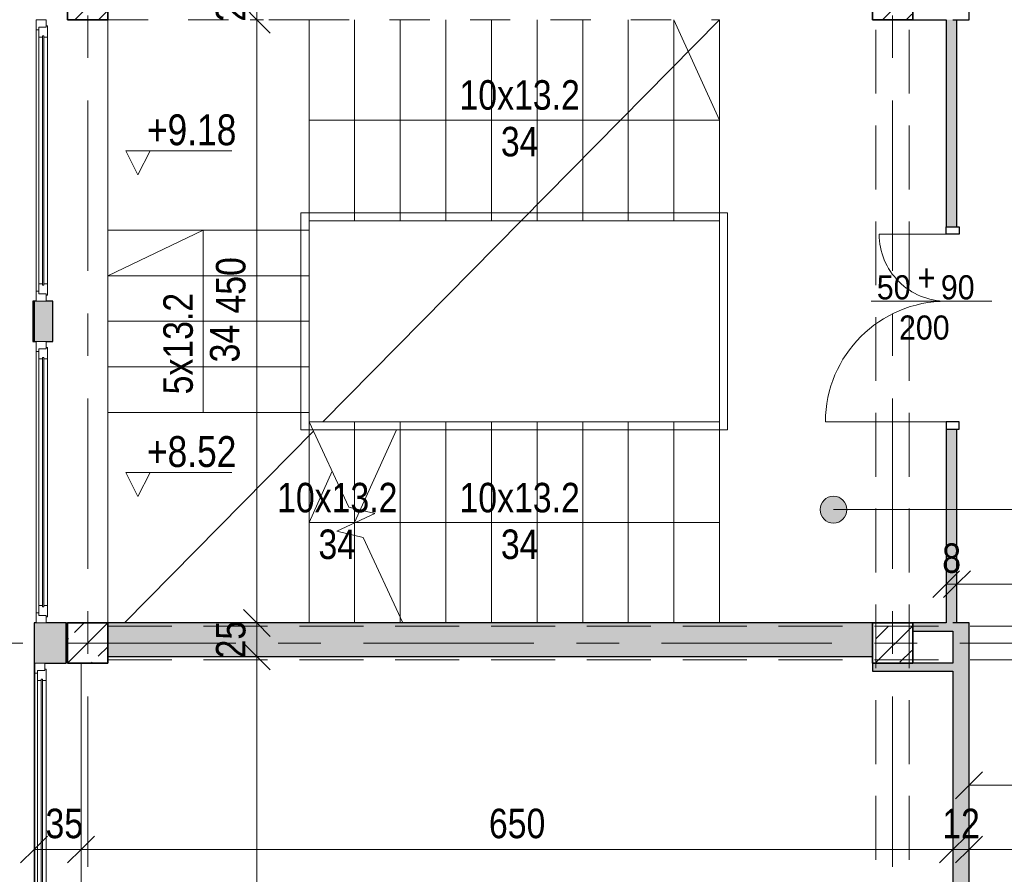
# Model space of a CAD drawing. Header units: centimetres. Extents: x -1743 to 21705, y -8842 to 3590.
# Tile 19 of 45: x -1263 to -529, y 1196 to 1833. Entities that reach past the tile are written whole.
import ezdxf

# ---------------------------------------------------------------- set-up
doc = ezdxf.new("R2010")
doc.units = ezdxf.units.CM
for name, pattern in [('Dash', [60, 30, -30]), ('Oś', [222.25, 127, -31.75, 31.75, -31.75]), ('Ukryte', [71.438, 47.625, -23.813])]:
    doc.linetypes.add(name, pattern=pattern)
for name, color, linetype, lineweight in [('A-ANNO-DIMS', 211, 'Continuous', 13), ('A-ANNO-DIMS-100', 211, 'Continuous', 13), ('A-ANNO-NOTE', 131, 'Continuous', 9), ('A-AREA', 32, 'Continuous', 9), ('A-AREA-IDEN', 2, 'Continuous', 13), ('A-DETL-GENF', 92, 'Continuous', 9), ('A-DETL-HDLN', 90, 'Ukryte', 9), ('A-DETL-MEDM', 33, 'Continuous', 25), ('A-DETL-THIN', 151, 'Continuous', 9), ('A-DOOR', 31, 'Continuous', 13), ('A-FLOR', 192, 'Continuous', 13), ('A-GLAZ', 151, 'Continuous', 13), ('A-WALL', 113, 'Continuous', 13), ('G-ANNO-DIMS', 111, 'Continuous', 13), ('G-ANNO-TEXT', 231, 'Continuous', 13), ('S-COLS', 52, 'Continuous', 9), ('S-GRID', 1, 'Continuous', 13), ('S-STRS', 31, 'Continuous', 9), ('S-STRS-MBND', 31, 'Dash', 9)]:
    doc.layers.add(name, color=color, linetype=linetype, lineweight=lineweight)
doc.styles.add('Arial', font='arial.ttf', dxfattribs={"width": 0.9, "height": 18})
doc.styles.add('Arial Narrow', font='ARIALN.TTF', dxfattribs={"height": 20})
doc.styles.add('Arial Narrow_1', font='ARIALN.TTF', dxfattribs={"height": 22})
doc.styles.add('Arial Narrow_2', font='ARIALN.TTF', dxfattribs={"height": 22})
doc.styles.add('Arial Narrow_3', font='ARIALN.TTF', dxfattribs={"height": 23})
doc.dimstyles.new('Diagonal_1_100__0_1__1', dxfattribs={"dimscale": 30.48, "dimtxt": 22.515481, "dimasz": 0.656168, "dimexe": 0.164042, "dimexo": 0.0625, "dimgap": 0.065617, "dimtad": 1, "dimdec": 1, "dimrnd": 0.1, "dimdsep": 46, "dimtxsty": 'Arial Narrow_2', "dimblk1": 'OBLIQUE', "dimblk2": 'OBLIQUE', "dimsah": 1, "dimcen": 0.09, "dimazin": 0, "dimtfac": 1, "dimtdec": 4, "dimtix": 1, "dimtmove": 0, "dimatfit": 3, "dimfxl": 0.164042, "dimfxlon": 1, "dimtvp": 1, "dimtolj": 1, "dimtzin": 0, "dimarcsym": 2})
doc.dimstyles.new('Diagonal_1_100__0_1__2', dxfattribs={"dimscale": 30.48, "dimtxt": 22.515481, "dimasz": 0.656168, "dimexe": 0.164042, "dimexo": 0.0625, "dimgap": 0.065617, "dimtad": 1, "dimdec": 1, "dimrnd": 0.1, "dimdsep": 46, "dimtxsty": 'Arial Narrow_2', "dimblk1": 'OBLIQUE', "dimblk2": 'OBLIQUE', "dimsah": 1, "dimcen": 0.09, "dimazin": 0, "dimtfac": 1, "dimtdec": 4, "dimtix": 1, "dimtmove": 2, "dimatfit": 3, "dimfxl": 0.164042, "dimfxlon": 1, "dimtvp": 1, "dimtolj": 1, "dimtzin": 0, "dimarcsym": 2})

# ---------------------------------------------------------------- blocks, each defined once
blk = doc.blocks.new('Okno - automatyczna etykieta - 210x165 _nietypowy podział_-2208551-5_piętro III __10_50 m_ - stan istniejący')
at = {"layer": 'A-GLAZ'}
for p, q in [((-97.5, 5.5), (-105, 5.5)), ((-105, 5.5), (-105, -2)), ((-105, 5.5), (105, 5.5)), ((-92, 3.5), (-99.5, 3.5)), ((-99.5, 3.5), (-99.5, -2)), ((-99.5, -2), (-99.5, 3.5)), ((-99.5, 3.5), (-97.5, 3.5)), ((-97.5, 3.5), (-97.5, 5.5)), ((97.5, 5.5), (-97.5, 5.5)), ((93, 0.75), (-93, 0.75)), ((-93, 0.75), (-93, -0.25)), ((-93, -0.25), (-93, 0.75)), ((-93, 0.75), (-92, 0.75)), ((-92, 0.75), (-92, 3.5)), ((92, 3.5), (-92, 3.5)), ((99.5, 3.5), (92, 3.5)), ((92, 3.5), (92, 0.75)), ((92, 0.75), (93, 0.75)), ((93, -0.25), (93, 0.75)), ((93, 0.75), (93, -0.25)), ((105, 5.5), (97.5, 5.5)), ((97.5, 5.5), (97.5, 3.5)), ((97.5, 3.5), (99.5, 3.5)), ((99.5, -2), (99.5, 3.5)), ((99.5, 3.5), (99.5, -2)), ((105, -2), (105, 5.5)), ((-105, -2), (-99.5, -2)), ((-99.5, -2), (-100.5, -2)), ((-100.5, -2), (-100.5, -3)), ((-100.5, -3), (-92, -3)), ((-93, -0.25), (93, -0.25)), ((-92, -0.25), (-93, -0.25)), ((-92, -3), (-92, -0.25)), ((92, -3), (-92, -3)), ((92, -0.25), (92, -3)), ((93, -0.25), (92, -0.25)), ((92, -3), (100.5, -3)), ((100.5, -2), (99.5, -2)), ((99.5, -2), (105, -2)), ((100.5, -3), (100.5, -2))]:
    blk.add_line(p, q, dxfattribs=at)
blk = doc.blocks.new('Okno - automatyczna etykieta - 210x165 _nietypowy podział_-2208554-5_piętro III __10_50 m_ - stan istniejący')
at = {"layer": 'A-GLAZ'}
for p, q in [((-105, 2), (-99.5, 2)), ((-105, -5.5), (-105, 2)), ((-100.5, 3), (-92, 3)), ((-100.5, 2), (-100.5, 3)), ((-99.5, 2), (-100.5, 2)), ((-99.5, -3.5), (-99.5, 2)), ((-99.5, 2), (-99.5, -3.5)), ((-93, -0.75), (-93, 0.25)), ((-93, 0.25), (93, 0.25)), ((-93, 0.25), (-93, -0.75)), ((-92, 0.25), (-93, 0.25)), ((-92, 3), (-92, 0.25)), ((92, 3), (-92, 3)), ((92, 3), (100.5, 3)), ((92, 0.25), (92, 3)), ((93, 0.25), (92, 0.25)), ((93, 0.25), (93, -0.75)), ((93, -0.75), (93, 0.25)), ((99.5, 2), (99.5, -3.5)), ((100.5, 2), (99.5, 2)), ((99.5, 2), (105, 2)), ((99.5, -3.5), (99.5, 2)), ((100.5, 3), (100.5, 2)), ((105, 2), (105, -5.5)), ((-97.5, -5.5), (-105, -5.5)), ((-105, -5.5), (105, -5.5)), ((-92, -3.5), (-99.5, -3.5)), ((-99.5, -3.5), (-97.5, -3.5)), ((-97.5, -3.5), (-97.5, -5.5)), ((97.5, -5.5), (-97.5, -5.5)), ((93, -0.75), (-93, -0.75)), ((-93, -0.75), (-92, -0.75)), ((-92, -0.75), (-92, -3.5)), ((92, -3.5), (-92, -3.5)), ((92, -0.75), (93, -0.75)), ((92, -3.5), (92, -0.75)), ((99.5, -3.5), (92, -3.5)), ((97.5, -3.5), (99.5, -3.5)), ((97.5, -5.5), (97.5, -3.5)), ((105, -5.5), (97.5, -5.5))]:
    blk.add_line(p, q, dxfattribs=at)
blk = doc.blocks.new('M_Concrete-Square-Column - 300 x 300mm-V3-5_piętro III __10_50 m_ - stan istniejący')
at = {"layer": 'S-COLS'}
h = blk.add_hatch(dxfattribs=at)
h.set_pattern_fill('FP_4', color=256, style=0, pattern_type=2)
h.set_pattern_definition([(45, (612.623, -1848.326), (-17.67767, 17.67767), []), (45, (630.3, -1848.326), (-17.67767, 17.67767), [12.5, -6.25])])
h.paths.add_polyline_path([(15, -15), (15, 15), (-15, 15), (-15, -15)], flags=0)
at = {"layer": 'S-COLS', "lineweight": 35}
for p, q in [((15, 15), (-15, 15)), ((-15, 15), (-15, -15)), ((15, -15), (15, 15)), ((-15, -15), (15, -15))]:
    blk.add_line(p, q, dxfattribs=at)
blk = doc.blocks.new('M_Concrete-Square-Column - 300 x 300mm-V6-5_piętro III __10_50 m_ - stan istniejący')
at = {"layer": 'S-COLS'}
h = blk.add_hatch(dxfattribs=at)
h.set_pattern_fill('FP_7', color=256, style=0, pattern_type=2)
h.set_pattern_definition([(45, (612.623, -1368.326), (-17.67767, 17.67767), []), (45, (630.3, -1368.326), (-17.67767, 17.67767), [12.5, -6.25])])
h.paths.add_polyline_path([(15, -15), (15, 15), (-15, 15), (-15, -15)], flags=0)
at = {"layer": 'S-COLS', "lineweight": 35}
for p, q in [((15, 15), (-15, 15)), ((-15, 15), (-15, -15)), ((15, -15), (15, 15)), ((-15, -15), (15, -15))]:
    blk.add_line(p, q, dxfattribs=at)
blk = doc.blocks.new('M_Concrete-Square-Column - 300 x 300mm-V16-5_piętro III __10_50 m_ - stan istniejący')
at = {"layer": 'S-COLS'}
h = blk.add_hatch(dxfattribs=at)
h.set_pattern_fill('FP_20', color=256, style=0, pattern_type=2)
h.set_pattern_definition([(45, (1212.623, -1848.326), (-17.67767, 17.67767), []), (45, (1230.3, -1848.326), (-17.67767, 17.67767), [12.5, -6.25])])
h.paths.add_polyline_path([(15, -15), (15, 15), (-15, 15), (-15, -15)], flags=0)
at = {"layer": 'S-COLS', "lineweight": 35}
for p, q in [((15, 15), (-15, 15)), ((-15, 15), (-15, -15)), ((15, -15), (15, 15)), ((-15, -15), (15, -15))]:
    blk.add_line(p, q, dxfattribs=at)
blk = doc.blocks.new('M_Concrete-Square-Column - 300 x 300mm-V17-5_piętro III __10_50 m_ - stan istniejący')
at = {"layer": 'S-COLS'}
h = blk.add_hatch(dxfattribs=at)
h.set_pattern_fill('FP_21', color=256, style=0, pattern_type=2)
h.set_pattern_definition([(45, (1212.623, -1368.326), (-17.67767, 17.67767), []), (45, (1230.3, -1368.326), (-17.67767, 17.67767), [12.5, -6.25])])
h.paths.add_polyline_path([(15, -15), (15, 15), (-15, 15), (-15, -15)], flags=0)
at = {"layer": 'S-COLS', "lineweight": 35}
for p, q in [((15, 15), (-15, 15)), ((-15, 15), (-15, -15)), ((15, -15), (15, 15)), ((-15, -15), (15, -15))]:
    blk.add_line(p, q, dxfattribs=at)
blk = doc.blocks.new('Okno - automatyczna etykieta - 210x165 _nietypowy podział_-2208563-5_piętro III __10_50 m_ - stan istniejący')
at = {"layer": 'A-GLAZ'}
for p, q in [((-97.5, 11.5), (-105, 11.5)), ((-105, 11.5), (-105, 4)), ((-105, 11.5), (105, 11.5)), ((-92, 9.5), (-99.5, 9.5)), ((-99.5, 9.5), (-99.5, 4)), ((-99.5, 4), (-99.5, 9.5)), ((-99.5, 9.5), (-97.5, 9.5)), ((-97.5, 9.5), (-97.5, 11.5)), ((97.5, 11.5), (-97.5, 11.5)), ((-92, 6.75), (-92, 9.5)), ((92, 9.5), (-92, 9.5)), ((99.5, 9.5), (92, 9.5)), ((92, 9.5), (92, 6.75)), ((105, 11.5), (97.5, 11.5)), ((97.5, 11.5), (97.5, 9.5)), ((97.5, 9.5), (99.5, 9.5)), ((99.5, 4), (99.5, 9.5)), ((99.5, 9.5), (99.5, 4)), ((105, 4), (105, 11.5)), ((-105, 4), (-99.5, 4)), ((-99.5, 4), (-100.5, 4)), ((-100.5, 4), (-100.5, 3)), ((-100.5, 3), (-92, 3)), ((93, 6.75), (-93, 6.75)), ((-93, 6.75), (-93, 5.75)), ((-93, 5.75), (-93, 6.75)), ((-93, 6.75), (-92, 6.75)), ((-93, 5.75), (93, 5.75)), ((-92, 5.75), (-93, 5.75)), ((-92, 3), (-92, 5.75)), ((92, 3), (-92, 3)), ((92, 6.75), (93, 6.75)), ((92, 5.75), (92, 3)), ((93, 5.75), (92, 5.75)), ((92, 3), (100.5, 3)), ((93, 5.75), (93, 6.75)), ((93, 6.75), (93, 5.75)), ((100.5, 4), (99.5, 4)), ((99.5, 4), (105, 4)), ((100.5, 3), (100.5, 4))]:
    blk.add_line(p, q, dxfattribs=at)
blk = doc.blocks.new('DRZWI 2S - automatyczna etykieta - Drzwi 90_50-2595143-5_piętro III __10_50 m_ - stan istniejący')
at = {"layer": 'A-DETL-GENF'}
for p, q in [((-55.5, 5.55), (-50, 5.55)), ((-55.5, -4), (-55.5, 5.55)), ((-50, 5.55), (-50, -4)), ((90, 5.55), (95.5, 5.55)), ((90, -4), (90, 5.55)), ((95.5, 5.55), (95.5, -4)), ((-50, -4), (-55.5, -4)), ((95.5, -4), (90, -4))]:
    blk.add_line(p, q, dxfattribs=at)
at = {"layer": 'A-DETL-MEDM'}
for p, q in [((-55.5, -4), (-55.5, 5.55)), ((-55.5, 5.55), (-50, 5.55)), ((-50, 5.55), (-50, -4)), ((90, 5.55), (90, -4)), ((95.5, 5.55), (90, 5.55)), ((95.5, -4), (95.5, 5.55)), ((-50, -4), (-55.5, -4)), ((90, -4), (95.5, -4))]:
    blk.add_line(p, q, dxfattribs=at)
at = {"layer": 'A-DOOR', "lineweight": 9}
blk.add_line((0, -26.5), (0, 26.5), dxfattribs=at)
at = {"layer": 'A-DOOR'}
for p, q in [((-50, -4), (-50, -54)), ((90, -4), (90, -94))]:
    blk.add_line(p, q, dxfattribs=at)
for centre, radius, start, end in [((-50, -4), 50, 270, 0), ((90, -4), 90, 180, 270)]:
    blk.add_arc(centre, radius, start, end, dxfattribs=at)
blk = doc.blocks.new('DIMBLOCK6-5_piętro III __10_50 m_ - stan istniejący')
at = {"layer": 'A-ANNO-DIMS-100'}
for p, q in [((-1086.6, 1358.33), (-1096.6, 1368.33)), ((-1091.6, 1358.33), (-1081.6, 1358.33)), ((-1086.6, 1358.33), (-1091.6, 1358.33)), ((-1086.6, 903.33), (-1086.6, 1358.33)), ((-1086.6, 1358.33), (-1076.6, 1348.33)), ((-1086.6, 903.33), (-1096.6, 913.33)), ((-1091.6, 903.33), (-1081.6, 903.33)), ((-1086.6, 903.33), (-1091.6, 903.33)), ((-1086.6, 903.33), (-1076.6, 893.33))]:
    blk.add_line(p, q, dxfattribs=at)
at = {"layer": 'A-ANNO-DIMS-100', "color": 0, "insert": (-1117.04, 1109.92), "char_height": 22, "width": 50.1774, "attachment_point": 1, "rotation": 90, "line_spacing_factor": 0.974696, "style": 'Arial Narrow_2'}
blk.add_mtext('455', dxfattribs=at)
blk = doc.blocks.new('_Oblique')
at = {"color": 0, "linetype": 'ByBlock', "lineweight": -2}
blk.add_line((-0.5, -0.5), (0.5, 0.5), dxfattribs=at)
blk = doc.blocks.new('DIMBLOCK7-5_piętro III __10_50 m_ - stan istniejący')
at = {"layer": 'A-ANNO-DIMS-100'}
for p, q in [((-1086.6, 1383.33), (-1096.6, 1393.33)), ((-1091.6, 1383.33), (-1081.6, 1383.33)), ((-1086.6, 1383.33), (-1091.6, 1383.33)), ((-1086.6, 1358.33), (-1086.6, 1383.33)), ((-1086.6, 1383.33), (-1076.6, 1373.33)), ((-1086.6, 1358.33), (-1096.6, 1368.33)), ((-1091.6, 1358.33), (-1081.6, 1358.33)), ((-1086.6, 1358.33), (-1091.6, 1358.33)), ((-1086.6, 1358.33), (-1076.6, 1348.33))]:
    blk.add_line(p, q, dxfattribs=at)
at = {"layer": 'A-ANNO-DIMS-100', "color": 0, "insert": (-1117.04, 1356.89), "char_height": 22, "width": 33.4516, "attachment_point": 1, "rotation": 90, "line_spacing_factor": 0.974696, "style": 'Arial Narrow_2'}
blk.add_mtext('25', dxfattribs=at)
blk = doc.blocks.new('DIMBLOCK8-5_piętro III __10_50 m_ - stan istniejący')
at = {"layer": 'A-ANNO-DIMS-100'}
for p, q in [((-1086.6, 1833.33), (-1096.6, 1843.33)), ((-1091.6, 1833.33), (-1081.6, 1833.33)), ((-1086.6, 1833.33), (-1091.6, 1833.33)), ((-1086.6, 1383.33), (-1086.6, 1833.33)), ((-1086.6, 1833.33), (-1076.6, 1823.33)), ((-1086.6, 1383.33), (-1096.6, 1393.33)), ((-1091.6, 1383.33), (-1081.6, 1383.33)), ((-1086.6, 1383.33), (-1091.6, 1383.33)), ((-1086.6, 1383.33), (-1076.6, 1373.33))]:
    blk.add_line(p, q, dxfattribs=at)
at = {"layer": 'A-ANNO-DIMS-100', "color": 0, "insert": (-1117.04, 1614.14), "char_height": 22, "width": 50.1774, "attachment_point": 1, "rotation": 90, "line_spacing_factor": 0.974696, "style": 'Arial Narrow_2'}
blk.add_mtext('450', dxfattribs=at)
blk = doc.blocks.new('DIMBLOCK9-5_piętro III __10_50 m_ - stan istniejący')
at = {"layer": 'A-ANNO-DIMS-100'}
for p, q in [((-1086.6, 1858.33), (-1096.6, 1868.33)), ((-1091.6, 1858.33), (-1081.6, 1858.33)), ((-1086.6, 1858.33), (-1091.6, 1858.33)), ((-1086.6, 1833.33), (-1086.6, 1858.33)), ((-1086.6, 1858.33), (-1076.6, 1848.33)), ((-1086.6, 1833.33), (-1096.6, 1843.33)), ((-1091.6, 1833.33), (-1081.6, 1833.33)), ((-1086.6, 1833.33), (-1091.6, 1833.33)), ((-1086.6, 1833.33), (-1076.6, 1823.33))]:
    blk.add_line(p, q, dxfattribs=at)
at = {"layer": 'A-ANNO-DIMS-100', "color": 0, "insert": (-1117.04, 1831.89), "char_height": 22, "width": 33.4516, "attachment_point": 1, "rotation": 90, "line_spacing_factor": 0.974696, "style": 'Arial Narrow_2'}
blk.add_mtext('25', dxfattribs=at)
blk = doc.blocks.new('DIMBLOCK41-5_piętro III __10_50 m_ - stan istniejący')
at = {"layer": 'A-ANNO-DIMS-100'}
for p, q in [((-555.62, 1214.34), (-545.62, 1224.34)), ((-555.62, 1209.34), (-555.62, 1219.34)), ((530.38, 1214.34), (540.38, 1224.34)), ((530.38, 1209.34), (530.38, 1219.34)), ((-555.62, 1214.34), (-565.62, 1204.34)), ((530.38, 1214.34), (-555.62, 1214.34)), ((-555.62, 1214.34), (-555.62, 1209.34)), ((530.38, 1214.34), (520.38, 1204.34)), ((530.38, 1214.34), (530.38, 1209.34))]:
    blk.add_line(p, q, dxfattribs=at)
at = {"layer": 'A-ANNO-DIMS-100', "color": 0, "insert": (-40.5, 1244.78), "char_height": 22, "width": 66.9031, "attachment_point": 1, "line_spacing_factor": 0.974696, "style": 'Arial Narrow_2'}
blk.add_mtext('1086', dxfattribs=at)
blk = doc.blocks.new('DIMBLOCK42-5_piętro III __10_50 m_ - stan istniejący')
at = {"layer": 'A-ANNO-DIMS-100'}
for p, q in [((-567.62, 1214.34), (-557.62, 1224.34)), ((-567.62, 1209.34), (-567.62, 1219.34)), ((-555.62, 1214.34), (-545.62, 1224.34)), ((-555.62, 1209.34), (-555.62, 1219.34)), ((-567.62, 1214.34), (-577.62, 1204.34)), ((-555.62, 1214.34), (-567.62, 1214.34)), ((-567.62, 1214.34), (-567.62, 1209.34)), ((-555.62, 1214.34), (-565.62, 1204.34)), ((-555.62, 1214.34), (-555.62, 1209.34))]:
    blk.add_line(p, q, dxfattribs=at)
at = {"layer": 'A-ANNO-DIMS-100', "color": 0, "insert": (-575.56, 1244.78), "char_height": 22, "width": 33.4516, "attachment_point": 1, "line_spacing_factor": 0.974696, "style": 'Arial Narrow_2'}
blk.add_mtext('12', dxfattribs=at)
blk = doc.blocks.new('DIMBLOCK43-5_piętro III __10_50 m_ - stan istniejący')
at = {"layer": 'A-ANNO-DIMS-100'}
for p, q in [((-1217.62, 1214.34), (-1207.62, 1224.34)), ((-1217.62, 1209.34), (-1217.62, 1219.34)), ((-567.62, 1214.34), (-557.62, 1224.34)), ((-567.62, 1209.34), (-567.62, 1219.34)), ((-1217.62, 1214.34), (-1227.62, 1204.34)), ((-567.62, 1214.34), (-1217.62, 1214.34)), ((-1217.62, 1214.34), (-1217.62, 1209.34)), ((-567.62, 1214.34), (-577.62, 1204.34)), ((-567.62, 1214.34), (-567.62, 1209.34))]:
    blk.add_line(p, q, dxfattribs=at)
at = {"layer": 'A-ANNO-DIMS-100', "color": 0, "insert": (-913.53, 1244.78), "char_height": 22, "width": 50.1774, "attachment_point": 1, "line_spacing_factor": 0.974696, "style": 'Arial Narrow_2'}
blk.add_mtext('650', dxfattribs=at)
blk = doc.blocks.new('DIMBLOCK44-5_piętro III __10_50 m_ - stan istniejący')
at = {"layer": 'A-ANNO-DIMS-100'}
for p, q in [((-1252.62, 1214.34), (-1242.62, 1224.34)), ((-1252.62, 1209.34), (-1252.62, 1219.34)), ((-1217.62, 1214.34), (-1207.62, 1224.34)), ((-1217.62, 1209.34), (-1217.62, 1219.34)), ((-1252.62, 1214.34), (-1262.62, 1204.34)), ((-1217.62, 1214.34), (-1252.62, 1214.34)), ((-1252.62, 1214.34), (-1252.62, 1209.34)), ((-1217.62, 1214.34), (-1227.62, 1204.34)), ((-1217.62, 1214.34), (-1217.62, 1209.34))]:
    blk.add_line(p, q, dxfattribs=at)
at = {"layer": 'A-ANNO-DIMS-100', "color": 0, "insert": (-1244.09, 1244.78), "char_height": 22, "width": 33.4516, "attachment_point": 1, "line_spacing_factor": 0.974696, "style": 'Arial Narrow_2'}
blk.add_mtext('35', dxfattribs=at)
blk = doc.blocks.new('DIMBLOCK139-5_piętro III __10_50 m_ - stan istniejący')
at = {"layer": 'A-ANNO-DIMS-100'}
for p, q in [((-572.62, 1412.25), (-562.62, 1422.25)), ((-572.62, 1417.25), (-572.62, 1407.25)), ((-572.62, 1412.25), (-572.62, 1417.25)), ((-564.62, 1412.25), (-554.62, 1422.25)), ((-564.62, 1417.25), (-564.62, 1407.25)), ((-564.62, 1412.25), (-564.62, 1417.25)), ((-572.62, 1412.25), (-582.62, 1402.25)), ((-564.62, 1412.25), (-574.62, 1402.25)), ((-572.62, 1412.25), (-564.62, 1412.25))]:
    blk.add_line(p, q, dxfattribs=at)
at = {"layer": 'A-ANNO-DIMS-100', "color": 0, "insert": (-575.59, 1442.68), "char_height": 22, "width": 16.7258, "attachment_point": 1, "line_spacing_factor": 0.974696, "style": 'Arial Narrow_2'}
blk.add_mtext('\\fArial Narrow|b0|i0|c238|p34|;8', dxfattribs=at)
blk = doc.blocks.new('DIMBLOCK140-5_piętro III __10_50 m_ - stan istniejący')
at = {"layer": 'A-ANNO-DIMS-100'}
for p, q in [((-564.62, 1412.25), (-554.62, 1422.25)), ((-564.62, 1417.25), (-564.62, 1407.25)), ((-564.62, 1412.25), (-564.62, 1417.25)), ((530.38, 1412.25), (540.38, 1422.25)), ((530.38, 1417.25), (530.38, 1407.25)), ((530.38, 1412.25), (530.38, 1417.25)), ((-564.62, 1412.25), (-574.62, 1402.25)), ((-564.62, 1412.25), (530.38, 1412.25)), ((530.38, 1412.25), (520.38, 1402.25))]:
    blk.add_line(p, q, dxfattribs=at)
at = {"layer": 'A-ANNO-DIMS-100', "color": 0, "insert": (-45, 1442.68), "char_height": 22, "width": 66.9031, "attachment_point": 1, "line_spacing_factor": 0.974696, "style": 'Arial Narrow_2'}
blk.add_mtext('1095', dxfattribs=at)
blk = doc.blocks.new('DIMBLOCK143-5_piętro III __10_50 m_ - stan istniejący')
at = {"layer": 'A-ANNO-DIMS-100'}
for p, q in [((-555.62, 1262.25), (-545.62, 1272.25)), ((-322.62, 1262.25), (-312.62, 1272.25)), ((-555.62, 1257.25), (-555.62, 1267.25)), ((-322.62, 1257.25), (-322.62, 1267.25)), ((-555.62, 1262.25), (-565.62, 1252.25)), ((-322.62, 1262.25), (-555.62, 1262.25)), ((-555.62, 1262.25), (-555.62, 1257.25)), ((-322.62, 1262.25), (-332.62, 1252.25)), ((-322.62, 1262.25), (-322.62, 1257.25))]:
    blk.add_line(p, q, dxfattribs=at)
at = {"layer": 'A-ANNO-DIMS-100', "color": 0, "insert": (-460.03, 1292.68), "char_height": 22, "width": 50.1774, "attachment_point": 1, "line_spacing_factor": 0.974696, "style": 'Arial Narrow_2'}
blk.add_mtext('233', dxfattribs=at)
blk = doc.blocks.new('Spot Elevations - Kota wyk 2-385235-5_piętro III __10_50 m_ - stan istniejący')
at = {"layer": 'G-ANNO-DIMS'}
for p, q in [((0, 0), (-0.09, 0.18)), ((-0.09, 0.18), (0.6992, 0.18)), ((0, 0), (0.09, 0.18))]:
    blk.add_line(p, q, dxfattribs=at)

msp = doc.modelspace()

# ---------------------------------------------------------------- hatches: boundary and pattern name
at = {"layer": 'A-AREA-IDEN'}
h = msp.add_hatch(color=256, dxfattribs=at)
edge = h.paths.add_edge_path(flags=0)
edge.add_arc((-656.65, 1467.84), 10, 0, 360)
at = {"layer": 'A-WALL'}
h = msp.add_hatch(color=9, dxfattribs=at)
h.paths.add_polyline_path([(-564.62, 1383.33), (-564.62, 1527.83), (-572.62, 1527.83), (-572.62, 1383.33), (-567.62, 1383.33)], flags=0)
h.paths.add_polyline_path([(-572.62, 1678.83), (-564.62, 1678.83), (-564.62, 1833.33), (-572.62, 1833.33)], flags=0)
for points in [[(-1252.62, 1593.33), (-1252.62, 1623.33), (-1253.62, 1623.33), (-1253.62, 1593.33)], [(-1243.62, 1593.33), (-1238.62, 1593.33), (-1238.62, 1623.33), (-1252.62, 1623.33), (-1252.62, 1593.33), (-1249.12, 1593.33)], [(-627.62, 1358.33), (-627.62, 1383.33), (-1197.62, 1383.33), (-1197.62, 1358.33), (-719.16, 1358.33)], [(-567.62, 1377.33), (-567.62, 1383.33), (-597.62, 1383.33), (-597.62, 1377.33)], [(-567.62, 1347.33), (-567.62, 1353.33), (-627.62, 1353.33), (-627.62, 1347.33), (-597.62, 1347.33)]]:
    msp.add_hatch(color=9, dxfattribs=at).paths.add_polyline_path(points, flags=0)
h = msp.add_hatch(color=9, dxfattribs=at)
h.paths.add_polyline_path([(-1252.62, 393.33), (-1228.62, 393.33), (-1228.62, 423.33), (-1252.62, 423.33), (-1252.62, 419.07)], flags=0)
h.paths.add_polyline_path([(-1252.62, 633.33), (-1228.62, 633.33), (-1228.62, 663.33), (-1252.62, 663.33), (-1252.62, 634.7)], flags=0)
h.paths.add_polyline_path([(-1244.62, 873.33), (-1228.62, 873.33), (-1228.62, 903.33), (-1252.62, 903.33), (-1252.62, 873.33), (-1250.12, 873.33)], flags=0)
h.paths.add_polyline_path([(-1252.62, 1113.33), (-1228.62, 1113.33), (-1228.62, 1143.33), (-1252.62, 1143.33), (-1252.62, 1114.7)], flags=0)
h.paths.add_polyline_path([(-1250.12, 1353.33), (-1228.62, 1353.33), (-1228.62, 1383.33), (-1252.62, 1383.33), (-1252.62, 1353.33), (-1251.12, 1353.33)], flags=0)
h = msp.add_hatch(color=9, dxfattribs=at)
h.paths.add_polyline_path([(-567.62, 132.33), (-555.62, 132.33), (-555.62, 152.33), (-567.62, 152.33)], flags=0)
h.paths.add_polyline_path([(-567.62, 283.83), (-555.62, 283.83), (-555.62, 612.83), (-567.62, 612.83), (-567.62, 361.33)], flags=0)
h.paths.add_polyline_path([(-567.62, 743.83), (-555.62, 743.83), (-555.62, 1032.83), (-567.62, 1032.83), (-567.62, 788.27)], flags=0)
h.paths.add_polyline_path([(-555.62, 1163.83), (-555.62, 1383.33), (-567.62, 1383.33), (-567.62, 1163.83)], flags=0)

# ---------------------------------------------------------------- linework, layer by layer
at = {"layer": 'A-ANNO-NOTE', "lineweight": 13}
msp.add_line((-538.62, 1623.33), (-628.62, 1623.33), dxfattribs=at)
at = {"layer": 'A-AREA'}
for p, q in [((-1037.41, 1533.33), (-741.62, 1833.33)), ((-1185.3, 1383.33), (-1044.34, 1526.29))]:
    msp.add_line(p, q, dxfattribs=at)
at = {"layer": 'A-AREA-IDEN'}
msp.add_line((-656.65, 1467.84), (-442.07, 1467.84), dxfattribs=at)
msp.add_circle((-656.65, 1467.84), 10, dxfattribs=at)
at = {"layer": 'A-DETL-HDLN'}
for p, q in [((-625.12, 420.83), (-625.12, 2793.33)), ((-600.12, 420.83), (-600.12, 2793.33)), ((-1197.62, 1380.83), (1172.38, 1380.83)), ((-1197.62, 1355.83), (1172.38, 1355.83))]:
    msp.add_line(p, q, dxfattribs=at)
at = {"layer": 'A-DETL-THIN'}
for p, q in [((-775.62, 1833.33), (-741.62, 1758.33)), ((-1047.62, 1758.33), (-741.62, 1758.33)), ((-741.62, 1758.33), (-775.62, 1758.33)), ((-1053.62, 1527.33), (-1053.62, 1689.33)), ((-1053.62, 1689.33), (-735.62, 1689.33)), ((-735.62, 1689.33), (-735.62, 1527.33)), ((-1047.62, 1683.33), (-741.62, 1683.33)), ((-1047.62, 1533.33), (-1047.62, 1683.33)), ((-741.62, 1683.33), (-741.62, 1533.33)), ((-1126.62, 1676.33), (-1197.62, 1642.33)), ((-1126.62, 1540.33), (-1126.62, 1676.33)), ((-735.62, 1527.33), (-1053.62, 1527.33)), ((-741.62, 1533.33), (-1047.62, 1533.33)), ((-1013.62, 1458.33), (-982.34, 1527.33)), ((-1047.62, 1458.33), (-1030.28, 1496.58)), ((-1013.62, 1458.33), (-1047.62, 1458.33)), ((-741.62, 1458.33), (-1013.62, 1458.33))]:
    msp.add_line(p, q, dxfattribs=at)
at = {"layer": 'A-FLOR'}
msp.add_line((-741.62, 1833.33), (-741.62, 1533.33), dxfattribs=at)
at = {"layer": 'A-WALL', "color": 7, "lineweight": 25}
for p, q in [((-555.62, 1833.33), (-555.62, 2062.83)), ((-597.62, 1833.33), (-572.62, 1833.33)), ((-572.62, 1833.33), (-572.62, 1678.83)), ((-567.62, 1833.33), (-555.62, 1833.33)), ((-564.62, 1678.83), (-564.62, 1833.33)), ((-1253.62, 1623.33), (-1253.62, 1593.33)), ((-1252.62, 1623.33), (-1253.62, 1623.33)), ((-1251.12, 1623.33), (-1252.62, 1623.33)), ((-1252.62, 1623.33), (-1252.62, 1593.33)), ((-1238.62, 1623.33), (-1243.62, 1623.33)), ((-1238.62, 1593.33), (-1238.62, 1623.33)), ((-1253.62, 1593.33), (-1252.62, 1593.33)), ((-1252.62, 1593.33), (-1251.12, 1593.33)), ((-1243.62, 1593.33), (-1238.62, 1593.33)), ((-572.62, 1527.83), (-572.62, 1383.33)), ((-564.62, 1383.33), (-564.62, 1527.83)), ((-1251.12, 1383.33), (-1252.62, 1383.33)), ((-1252.62, 1383.33), (-1252.62, 1353.33)), ((-1228.62, 1383.33), (-1243.62, 1383.33)), ((-1228.62, 1353.33), (-1228.62, 1383.33)), ((-627.62, 1383.33), (-1197.62, 1383.33)), ((-572.62, 1383.33), (-597.62, 1383.33)), ((-555.62, 1383.33), (-567.62, 1383.33)), ((-555.62, 1153.83), (-555.62, 1383.33)), ((-597.62, 1377.33), (-567.62, 1377.33)), ((-567.62, 1377.33), (-567.62, 1353.33)), ((-1197.62, 1358.33), (-627.62, 1358.33)), ((-1252.62, 1353.33), (-1252.12, 1353.33)), ((-1244.62, 1353.33), (-1228.62, 1353.33)), ((-627.62, 1353.33), (-627.62, 1347.33)), ((-567.62, 1353.33), (-597.62, 1353.33)), ((-627.62, 1347.33), (-567.62, 1347.33)), ((-567.62, 1347.33), (-567.62, 1153.83))]:
    msp.add_line(p, q, dxfattribs=at)
at = {"layer": 'A-WALL'}
for p, q in [((-1228.62, 1383.33), (-1227.62, 1383.33)), ((-1252.62, 1143.33), (-1252.62, 1353.33)), ((-1217.62, 1353.33), (-1217.62, 903.33))]:
    msp.add_line(p, q, dxfattribs=at)
at = {"layer": 'S-GRID', "linetype": 'Oś'}
for p, q in [((-1212.62, 2884.27), (-1212.62, 27.13)), ((-612.62, 2884.27), (-612.62, 27.13)), ((1342.46, 1368.33), (-1368.76, 1368.33))]:
    msp.add_line(p, q, dxfattribs=at)
at = {"layer": 'S-STRS'}
for p, q in [((-1197.62, 1833.33), (-1197.62, 1676.33)), ((-1047.62, 1833.33), (-1047.62, 1683.33)), ((-1047.62, 1833.33), (-1047.62, 1683.33)), ((-1013.62, 1833.33), (-1013.62, 1683.33)), ((-1013.62, 1833.33), (-1013.62, 1683.33)), ((-979.62, 1833.33), (-979.62, 1683.33)), ((-979.62, 1833.33), (-979.62, 1683.33)), ((-945.62, 1833.33), (-945.62, 1683.33)), ((-945.62, 1833.33), (-945.62, 1683.33)), ((-911.62, 1833.33), (-911.62, 1683.33)), ((-911.62, 1833.33), (-911.62, 1683.33)), ((-877.62, 1833.33), (-877.62, 1683.33)), ((-877.62, 1833.33), (-877.62, 1683.33)), ((-843.62, 1833.33), (-843.62, 1683.33)), ((-843.62, 1833.33), (-843.62, 1683.33)), ((-809.62, 1833.33), (-809.62, 1683.33)), ((-809.62, 1833.33), (-809.62, 1683.33)), ((-775.62, 1833.33), (-775.62, 1683.33)), ((-775.62, 1833.33), (-775.62, 1683.33)), ((-741.62, 1833.33), (-741.62, 1683.33)), ((-1047.62, 1676.33), (-1047.62, 1683.33)), ((-1047.62, 1683.33), (-1013.62, 1683.33)), ((-1013.62, 1683.33), (-979.62, 1683.33)), ((-979.62, 1683.33), (-945.62, 1683.33)), ((-945.62, 1683.33), (-911.62, 1683.33)), ((-911.62, 1683.33), (-877.62, 1683.33)), ((-877.62, 1683.33), (-843.62, 1683.33)), ((-843.62, 1683.33), (-809.62, 1683.33)), ((-809.62, 1683.33), (-775.62, 1683.33)), ((-775.62, 1683.33), (-741.62, 1683.33)), ((-1197.62, 1676.33), (-1047.62, 1676.33)), ((-1197.62, 1642.33), (-1197.62, 1676.33)), ((-1197.62, 1676.33), (-1047.62, 1676.33)), ((-1047.62, 1642.33), (-1047.62, 1676.33)), ((-1197.62, 1608.33), (-1197.62, 1642.33)), ((-1197.62, 1642.33), (-1047.62, 1642.33)), ((-1197.62, 1642.33), (-1047.62, 1642.33)), ((-1047.62, 1608.33), (-1047.62, 1642.33)), ((-1197.62, 1574.33), (-1197.62, 1608.33)), ((-1197.62, 1608.33), (-1047.62, 1608.33)), ((-1197.62, 1608.33), (-1047.62, 1608.33)), ((-1047.62, 1574.33), (-1047.62, 1608.33)), ((-1197.62, 1540.33), (-1197.62, 1574.33)), ((-1197.62, 1574.33), (-1047.62, 1574.33)), ((-1197.62, 1574.33), (-1047.62, 1574.33)), ((-1047.62, 1540.33), (-1047.62, 1574.33)), ((-1197.62, 1540.33), (-1197.62, 1383.33)), ((-1197.62, 1540.33), (-1047.62, 1540.33)), ((-1197.62, 1540.33), (-1047.62, 1540.33)), ((-1047.62, 1533.33), (-1047.62, 1540.33)), ((-1047.62, 1383.33), (-1047.62, 1533.33)), ((-1047.62, 1383.33), (-1047.62, 1533.33)), ((-1013.62, 1533.33), (-1047.62, 1533.33)), ((-979.62, 1533.33), (-1013.62, 1533.33)), ((-1013.62, 1468.61), (-1013.62, 1533.33)), ((-1013.62, 1468.61), (-1013.62, 1533.33)), ((-945.62, 1533.33), (-979.62, 1533.33)), ((-979.62, 1387.5), (-979.62, 1533.33)), ((-979.62, 1387.5), (-979.62, 1533.33)), ((-911.62, 1533.33), (-945.62, 1533.33)), ((-945.62, 1383.33), (-945.62, 1533.33)), ((-945.62, 1383.33), (-945.62, 1533.33)), ((-877.62, 1533.33), (-911.62, 1533.33)), ((-911.62, 1383.33), (-911.62, 1533.33)), ((-911.62, 1383.33), (-911.62, 1533.33)), ((-843.62, 1533.33), (-877.62, 1533.33)), ((-877.62, 1383.33), (-877.62, 1533.33)), ((-877.62, 1383.33), (-877.62, 1533.33)), ((-809.62, 1533.33), (-843.62, 1533.33)), ((-843.62, 1383.33), (-843.62, 1533.33)), ((-843.62, 1383.33), (-843.62, 1533.33)), ((-775.62, 1533.33), (-809.62, 1533.33)), ((-809.62, 1383.33), (-809.62, 1533.33)), ((-809.62, 1383.33), (-809.62, 1533.33)), ((-741.62, 1533.33), (-775.62, 1533.33)), ((-775.62, 1383.33), (-775.62, 1533.33)), ((-775.62, 1383.33), (-775.62, 1533.33)), ((-741.62, 1383.33), (-741.62, 1533.33)), ((-741.62, 1383.33), (-741.62, 1533.33)), ((-1013.62, 1457.87), (-1013.62, 1468.61)), ((-1013.62, 1457.87), (-1013.62, 1468.61)), ((-1013.62, 1448.52), (-1013.62, 1457.87)), ((-1013.62, 1448.52), (-1013.62, 1457.87)), ((-1013.62, 1383.33), (-1013.62, 1448.52)), ((-1013.62, 1383.33), (-1013.62, 1448.52)), ((-979.62, 1383.33), (-979.62, 1387.5)), ((-979.62, 1383.33), (-979.62, 1387.5))]:
    msp.add_line(p, q, dxfattribs=at)
at = {"layer": 'S-STRS-MBND'}
for p, q in [((-1197.62, 1833.33), (-1197.62, 1676.33)), ((-1047.62, 1833.33), (-1197.62, 1833.33)), ((-1047.62, 1833.33), (-1047.62, 1683.33)), ((-1047.62, 1833.33), (-741.62, 1833.33)), ((-1047.62, 1833.33), (-1047.62, 1683.33)), ((-1013.62, 1833.33), (-1013.62, 1683.33)), ((-1013.62, 1833.33), (-1013.62, 1683.33)), ((-979.62, 1833.33), (-979.62, 1683.33)), ((-979.62, 1833.33), (-979.62, 1683.33)), ((-945.62, 1833.33), (-945.62, 1683.33)), ((-945.62, 1833.33), (-945.62, 1683.33)), ((-911.62, 1833.33), (-911.62, 1683.33)), ((-911.62, 1833.33), (-911.62, 1683.33)), ((-877.62, 1833.33), (-877.62, 1683.33)), ((-877.62, 1833.33), (-877.62, 1683.33)), ((-843.62, 1833.33), (-843.62, 1683.33)), ((-843.62, 1833.33), (-843.62, 1683.33)), ((-809.62, 1833.33), (-809.62, 1683.33)), ((-809.62, 1833.33), (-809.62, 1683.33)), ((-775.62, 1833.33), (-775.62, 1683.33)), ((-775.62, 1833.33), (-775.62, 1683.33)), ((-741.62, 1833.33), (-741.62, 1683.33)), ((-1047.62, 1676.33), (-1047.62, 1683.33)), ((-1047.62, 1683.33), (-741.62, 1683.33)), ((-1197.62, 1676.33), (-1047.62, 1676.33)), ((-1197.62, 1540.33), (-1197.62, 1676.33)), ((-1197.62, 1676.33), (-1047.62, 1676.33)), ((-1047.62, 1540.33), (-1047.62, 1676.33)), ((-1197.62, 1642.33), (-1047.62, 1642.33)), ((-1197.62, 1642.33), (-1047.62, 1642.33)), ((-1197.62, 1608.33), (-1047.62, 1608.33)), ((-1197.62, 1608.33), (-1047.62, 1608.33)), ((-1197.62, 1574.33), (-1047.62, 1574.33)), ((-1197.62, 1574.33), (-1047.62, 1574.33)), ((-1197.62, 1540.33), (-1197.62, 1383.33)), ((-1197.62, 1540.33), (-1047.62, 1540.33)), ((-1197.62, 1540.33), (-1047.62, 1540.33)), ((-1047.62, 1533.33), (-1047.62, 1540.33)), ((-1047.62, 1383.33), (-1047.62, 1533.33)), ((-1047.62, 1383.33), (-1047.62, 1533.33)), ((-1013.62, 1457.87), (-1013.62, 1468.61)), ((-1013.62, 1457.87), (-1013.62, 1468.61)), ((-1013.62, 1383.33), (-1013.62, 1448.52)), ((-1013.62, 1383.33), (-1013.62, 1448.52)), ((-979.62, 1383.33), (-979.62, 1387.5)), ((-979.62, 1383.33), (-979.62, 1387.5)), ((-1197.62, 1383.33), (-1047.62, 1383.33)), ((-1016.71, 1383.33), (-1047.62, 1383.33))]:
    msp.add_line(p, q, dxfattribs=at)
at = {"layer": 'S-STRS-MBND', "linetype": 'Continuous'}
for p, q in [((-1047.62, 1533.33), (-1017.93, 1469.65)), ((-1017.93, 1469.65), (-998.49, 1464.93)), ((-998.49, 1464.93), (-1026.81, 1451.72)), ((-1026.81, 1451.72), (-1007.37, 1447)), ((-1007.37, 1447), (-977.68, 1383.33))]:
    msp.add_line(p, q, dxfattribs=at)

# ---------------------------------------------------------------- block references
at = {"layer": 'A-DOOR', "rotation": 269.9999999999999}
msp.add_blockref('DRZWI 2S - automatyczna etykieta - Drzwi 90_50-2595143-5_piętro III __10_50 m_ - stan istniejący', (-568.62, 1623.33), dxfattribs=at)
at = {"layer": 'A-GLAZ'}
for name, p, rotation in [('Okno - automatyczna etykieta - 210x165 _nietypowy podział_-2208551-5_piętro III __10_50 m_ - stan istniejący', (-1245.62, 1728.33), 89.9999999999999), ('Okno - automatyczna etykieta - 210x165 _nietypowy podział_-2208554-5_piętro III __10_50 m_ - stan istniejący', (-1245.62, 1488.33), 269.9999999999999), ('Okno - automatyczna etykieta - 210x165 _nietypowy podział_-2208563-5_piętro III __10_50 m_ - stan istniejący', (-1240.62, 1248.33), 89.9999999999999)]:
    msp.add_blockref(name, p, dxfattribs=dict(at, rotation=rotation))
at = {"layer": 'G-ANNO-DIMS', "xscale": 99.99999999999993, "yscale": 99.99999999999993, "zscale": 99.99999999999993}
for p in [(-1175.16, 1717.59), (-1175.16, 1477.59)]:
    msp.add_blockref('Spot Elevations - Kota wyk 2-385235-5_piętro III __10_50 m_ - stan istniejący', p, dxfattribs=at)
at = {"layer": 'S-COLS'}
for name, p in [('M_Concrete-Square-Column - 300 x 300mm-V16-5_piętro III __10_50 m_ - stan istniejący', (-1212.62, 1848.33)), ('M_Concrete-Square-Column - 300 x 300mm-V3-5_piętro III __10_50 m_ - stan istniejący', (-612.62, 1848.33)), ('M_Concrete-Square-Column - 300 x 300mm-V17-5_piętro III __10_50 m_ - stan istniejący', (-1212.62, 1368.33)), ('M_Concrete-Square-Column - 300 x 300mm-V6-5_piętro III __10_50 m_ - stan istniejący', (-612.62, 1368.33))]:
    msp.add_blockref(name, p, dxfattribs=at)

# ---------------------------------------------------------------- texts
at = {"layer": 'A-ANNO-NOTE', "lineweight": 13, "insert": (-595.42, 1650.98), "char_height": 20, "width": 14.746, "attachment_point": 1, "line_spacing_factor": 0.949189, "style": 'Arial Narrow'}
msp.add_mtext('\\pxqr,t6.35,12.7,19.05,25.4,31.75,38.1,44.45,50.8,57.15,63.5,69.85,76.2,82.55,88.9,95.25,101.6,107.95,114.3,120.65,127,133.35,139.7,146.05,152.4,158.75,165.1,171.45,177.8,184.15,190.5,196.85,203.2;{+}', dxfattribs=at)
at = {"layer": 'A-ANNO-NOTE', "lineweight": 211, "char_height": 18, "attachment_point": 5, "line_spacing_factor": 0.936439, "style": 'Arial'}
for s, insert, width in [('\\pxqc,t6.35,12.7,19.05,25.4,31.75,38.1,44.45,50.8,57.15,63.5,69.85,76.2,82.55,88.9,95.25,101.6,107.95,114.3,120.65,127,133.35,139.7,146.05,152.4,158.75,165.1,171.45,177.8,184.15,190.5,196.85,203.2;{50}', (-611.8, 1633.56), 25.65), ('\\pxqc,t6.35,12.7,19.05,25.4,31.75,38.1,44.45,50.8,57.15,63.5,69.85,76.2,82.55,88.9,95.25,101.6,107.95,114.3,120.65,127,133.35,139.7,146.05,152.4,158.75,165.1,171.45,177.8,184.15,190.5,196.85,203.2;{90}', (-564.05, 1633.56), 25.65), ('\\pxqc,t6.35,12.7,19.05,25.4,31.75,38.1,44.45,50.8,57.15,63.5,69.85,76.2,82.55,88.9,95.25,101.6,107.95,114.3,120.65,127,133.35,139.7,146.05,152.4,158.75,165.1,171.45,177.8,184.15,190.5,196.85,203.2;{200}', (-588.95, 1603.56), 38.07)]:
    msp.add_mtext(s, dxfattribs=dict(at, insert=insert, width=width))
at = {"layer": 'G-ANNO-DIMS', "char_height": 23, "width": 79.9367, "attachment_point": 1, "line_spacing_factor": 0.974696, "style": 'Arial Narrow_3'}
for s, insert in [('+9.18', (-1168.46, 1762.69)), ('+8.52', (-1168.46, 1522.69))]:
    msp.add_mtext(s, dxfattribs=dict(at, insert=insert))
at = {"layer": 'G-ANNO-TEXT', "color": 7, "char_height": 22, "width": 89.486, "attachment_point": 2, "line_spacing_factor": 0.949189, "style": 'Arial Narrow_1'}
for insert in [(-890.59, 1788.19), (-1026.59, 1487.84), (-890.59, 1487.84)]:
    msp.add_mtext('\\pxqc,t5.77273,11.54545,17.31818,23.09091,28.86364,34.63636,40.40909,46.18182,51.95455,57.72727,63.5,69.27273,75.04545,80.81818,86.59091,92.36364,98.13636,103.90909,109.68182,115.45455,121.22727,127,132.77273,138.54545,144.31818,150.09091,155.86364,161.63636,167.40909,173.18182,178.95455,184.72727;{10x13.2\\P34}', dxfattribs=dict(at, insert=insert))
at = {"layer": 'G-ANNO-TEXT', "color": 7, "insert": (-1156.29, 1591.7), "char_height": 22, "width": 75.548, "attachment_point": 2, "rotation": 90, "line_spacing_factor": 0.949189, "style": 'Arial Narrow_1'}
msp.add_mtext('\\pxqc,t5.77273,11.54545,17.31818,23.09091,28.86364,34.63636,40.40909,46.18182,51.95455,57.72727,63.5,69.27273,75.04545,80.81818,86.59091,92.36364,98.13636,103.90909,109.68182,115.45455,121.22727,127,132.77273,138.54545,144.31818,150.09091,155.86364,161.63636,167.40909,173.18182,178.95455,184.72727;{5x13.2\\P34}', dxfattribs=at)

# ---------------------------------------------------------------- dimensions: what is measured, and where the dimension line sits
at = {"layer": 'A-ANNO-DIMS'}
for base, p1, p2, angle, override, picture, middle in [((-1086.6, 1858.33), (-1091.6, 1833.33), (-1091.6, 1858.33), 90, {"dimpost": '<>', "dimfxl": 25}, 'DIMBLOCK9-5_piętro III __10_50 m_ - stan istniejący', (-1099.84, 1845.83)), ((530.38, 1412.25), (-564.62, 1417.25), (530.38, 1417.25), 0, {"dimpost": '<>', "dimfxl": 1095}, 'DIMBLOCK140-5_piętro III __10_50 m_ - stan istniejący', (-17.12, 1425.48)), ((-1086.6, 1383.33), (-1091.6, 1358.33), (-1091.6, 1383.33), 90, {"dimpost": '<>', "dimfxl": 25}, 'DIMBLOCK7-5_piętro III __10_50 m_ - stan istniejący', (-1099.84, 1370.83)), ((-1086.6, 1358.33), (-1091.6, 903.33), (-1091.6, 1358.33), 90, {"dimpost": '<>', "dimfxl": 455}, 'DIMBLOCK6-5_piętro III __10_50 m_ - stan istniejący', (-1099.79, 1130.83))]:
    dim = msp.add_linear_dim(base=base, p1=p1, p2=p2, angle=angle, dimstyle='Diagonal_1_100__0_1__1', override=override, dxfattribs=at)
    dim.commit()
    dim.dimension.update_dxf_attribs({"geometry": picture, "text_midpoint": middle})
dim = msp.add_linear_dim(base=(-1086.6, 1833.33), p1=(-1091.6, 1383.33), p2=(-1091.6, 1833.33), angle=90, dimstyle='Diagonal_1_100__0_1__2', override={"dimpost": '<>', "dimfxl": 450}, dxfattribs=at)
dim.commit()
dim.dimension.update_dxf_attribs({"geometry": 'DIMBLOCK8-5_piętro III __10_50 m_ - stan istniejący', "text_midpoint": (-1102.37, 1639.23), "dimtype": 160, "text_rotation": 90})
for base, p1, p2, override, picture, middle in [((-564.62, 1412.25), (-572.62, 1417.25), (-564.62, 1417.25), {"dimpost": '<>', "dimfxl": 8}, 'DIMBLOCK139-5_piętro III __10_50 m_ - stan istniejący', (-568.62, 1425.48)), ((-555.62, 1262.25), (-322.62, 1257.25), (-555.62, 1257.25), {"dimpost": '<>', "dimfxl": 233}, 'DIMBLOCK143-5_piętro III __10_50 m_ - stan istniejący', (-439.12, 1275.48)), ((-1217.62, 1214.34), (-567.62, 1209.34), (-1217.62, 1209.34), {"dimpost": '<>', "dimfxl": 650}, 'DIMBLOCK43-5_piętro III __10_50 m_ - stan istniejący', (-892.62, 1227.58)), ((-567.62, 1214.34), (-555.62, 1209.34), (-567.62, 1209.34), {"dimpost": '<>', "dimfxl": 12}, 'DIMBLOCK42-5_piętro III __10_50 m_ - stan istniejący', (-561.62, 1227.39)), ((-555.62, 1214.34), (530.38, 1209.34), (-555.62, 1209.34), {"dimpost": '<>', "dimfxl": 1086}, 'DIMBLOCK41-5_piętro III __10_50 m_ - stan istniejący', (-12.62, 1227.58))]:
    dim = msp.add_linear_dim(base=base, p1=p1, p2=p2, dimstyle='Diagonal_1_100__0_1__1', override=override, dxfattribs=at)
    dim.commit()
    dim.dimension.update_dxf_attribs({"geometry": picture, "text_midpoint": middle})
dim = msp.add_linear_dim(base=(-1252.62, 1214.34), p1=(-1217.62, 1209.34), p2=(-1252.62, 1209.34), dimstyle='Diagonal_1_100__0_1__2', override={"dimpost": '<>', "dimfxl": 35}, dxfattribs=at)
dim.commit()
dim.dimension.update_dxf_attribs({"geometry": 'DIMBLOCK44-5_piętro III __10_50 m_ - stan istniejący', "text_midpoint": (-1227.37, 1230.11), "dimtype": 160, "text_rotation": 360})

doc.saveas('drawing.dxf')
